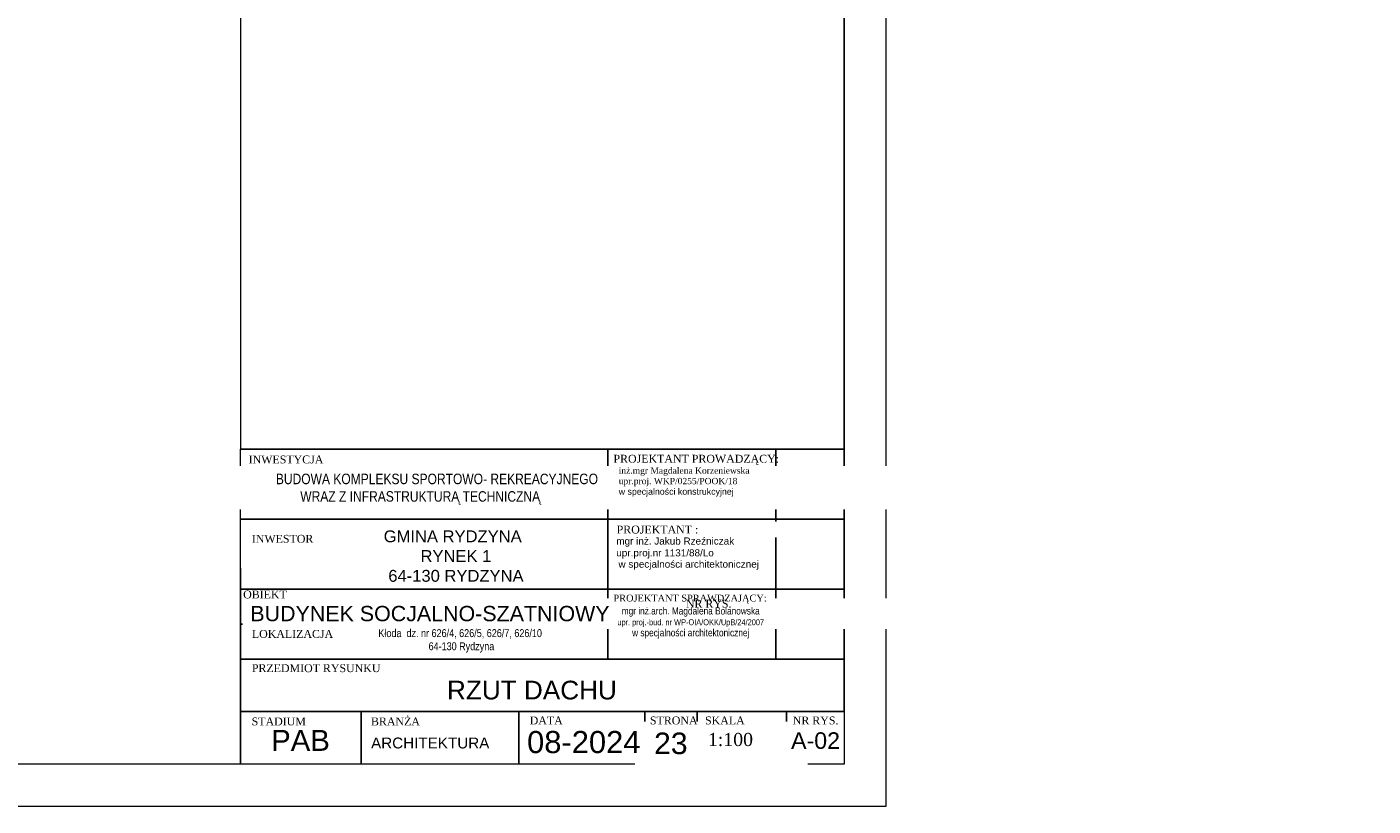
# Model space of a CAD drawing. Header units: millimetres. Extents: x 90503 to 95630, y -17692 to -14722.
# Tile 2 of 3: x 93066 to 95630, y -17692 to -16207. Entities that reach past the tile are written whole.
import ezdxf

# ---------------------------------------------------------------- set-up
doc = ezdxf.new("R2010")
doc.units = ezdxf.units.MM
doc.header["$LTSCALE"] = 100
doc.header["$MEASUREMENT"] = 0
for name, color, linetype in [('DRZWI', 7, 'Continuous'), ('Okno', 4, 'Continuous'), ('Warstwa4', 4, 'Continuous')]:
    doc.layers.add(name, color=color, linetype=linetype)
doc.layers.add('RAMKA I OPISY', color=4, linetype='Continuous', lineweight=18)
doc.layers.add('Wentyl', color=4, linetype='Continuous', lineweight=18)
doc.styles.add('styl3', font='txt.shx', dxfattribs={"height": 100})
doc.styles.add('styl4', font='TIMES.TTF', dxfattribs={"height": 100})
doc.styles.add('style4', font='TIMES.TTF', dxfattribs={"height": 15})

msp = doc.modelspace()

# ---------------------------------------------------------------- linework, layer by layer
at = {"layer": 'DRZWI', "color": 4, "linetype": 'Continuous'}
for p, q in [((94172.9, -17145.4), (93472.9, -17145.4)), ((94172.9, -17278.7), (93472.9, -17278.7)), ((94622.9, -17278.7), (94172.9, -17278.7))]:
    msp.add_line(p, q, dxfattribs=at)
at = {"layer": 'Warstwa4'}
for p, q in [((94172.9, -17012), (94172.9, -17337)), ((94492.9, -17012), (94492.9, -17412)), ((94622.9, -17145.4), (94172.9, -17145.4)), ((93472.9, -17238.4), (93472.9, -17612)), ((94172.9, -17345.4), (93472.9, -17345.4)), ((94172.9, -17337), (94172.9, -17412)), ((93472.9, -17412), (94622.9, -17412)), ((93472.9, -17512), (94622.9, -17512)), ((93702.9, -17512), (93702.9, -17612)), ((94002.9, -17512), (94002.9, -17612)), ((94242.9, -17512), (94242.9, -17612)), ((94342.9, -17512), (94342.9, -17612)), ((94512.9, -17512), (94512.9, -17612))]:
    msp.add_line(p, q, dxfattribs=at)
at = {"layer": 'Wentyl'}
for p, q in [((94702.9, -17692), (94702.9, -14722)), ((94622.9, -17012), (93472.9, -17012)), ((94622.9, -17512), (94622.9, -17012))]:
    msp.add_line(p, q, dxfattribs=at)
for points in [[(93472.9, -17012), (94622.9, -17012), (94622.9, -14801.9), (93472.9, -14801.9)], [(93472.9, -17012), (94622.9, -17012), (94622.9, -17612), (93472.9, -17612)]]:
    msp.add_lwpolyline(points, close=True, dxfattribs=at)

# ---------------------------------------------------------------- texts
at = {"layer": 'Okno', "insert": (93623.2, -17166.6), "char_height": 22.575, "width": 1642.401, "attachment_point": 1, "style": 'styl3'}
msp.add_mtext('{\\fArial|b0|i0|c238|p34;              GMINA RYDZYNA\\P                      RYNEK 1\\P               64-130 RYDZYNA}', dxfattribs=at)
at = {"layer": 'RAMKA I OPISY', "insert": (93866.4, -17453.1), "char_height": 35.63, "width": 2592.174, "attachment_point": 1, "style": 'styl3'}
msp.add_mtext('{\\fArial|b0|i0|c238|p34;RZUT DACHU}', dxfattribs=at)
at = {"layer": 'Warstwa4', "linetype": 'ByBlock', "width": 378.848, "attachment_point": 1, "style": 'styl3'}
for s, insert, char_height in [('{\\fTimes New Roman|b0|i0|c238|p18;PROJEKTANT PROWADZĄCY:}', (94183.4, -17022.5), 15), ('{\\fTimes New Roman|b0|i0|c238|p18;PROJEKTANT SPRAWDZAJĄCY:}', (94183.4, -17289.1), 13)]:
    msp.add_mtext(s, dxfattribs=dict(at, insert=insert, char_height=char_height))
at = {"layer": 'Warstwa4', "attachment_point": 1}
for s, insert, char_height, width, style in [('{\\fTimes New Roman|b0|i0|c238|p18;INWESTYCJA}', (93488.7, -17023.9), 15, 203.942, 'styl3'), ('{\\fTimes New Roman|b0|i0|c238|p18;INWESTOR}', (93494.8, -17175.1), 15, 203.942, 'styl3'), ('{\\fTimes New Roman|b0|i0|c238|p18;OBIEKT}', (93478.2, -17281.2), 15, 203.942, 'styl3'), ('{\\fTimes New Roman|b0|i0|c238|p18;NR RYS.}', (94321.3, -17298.8), 15, 203.942, 'styl3'), ('{\\fTimes New Roman|b0|i0|c238|p18;LOKALIZACJA}', (93494.8, -17356.4), 15, 203.942, 'styl3'), ('{\\fTimes New Roman|b0|i0|c238|p18;PRZEDMIOT RYSUNKU}', (93494.8, -17421.7), 15, 409.181, 'styl3'), ('{\\fTimes New Roman|b0|i0|c238|p18;STADIUM}', (93494.4, -17523.2), 15, 203.942, 'styl3'), ('{\\fTimes New Roman|b0|i0|c238|p18;BRANŻA}', (93721.7, -17523.2), 15, 203.942, 'styl3'), ('{\\fTimes New Roman|b0|i0|c238|p18;DATA}', (94023.9, -17521.3), 15, 203.942, 'styl3'), ('{\\fTimes New Roman|b0|i0|c238|p18;STRONA}', (94252.9, -17521.3), 15, 203.942, 'styl3'), ('{\\fTimes New Roman|b0|i0|c238|p18;SKALA}', (94357.8, -17521.3), 15, 203.942, 'styl3'), ('{\\fArial|b0|i0|c238|p34;\\H1.929515x;  PAB', (93500.5, -17546.8), 20.731, 912.867, 'style4'), ('{\\farial|b0|i0|c238|p34;08\\farial|b0|i0|c0|p34;-2024}', (94018.9, -17548.9), 42.12, 295, 'styl3'), ('{\\fArial CE|b0|i0|c238|p34;ARCHITEKTURA}', (93721.8, -17561.4), 20.731, 912.867, 'style4')]:
    msp.add_mtext(s, dxfattribs=dict(at, insert=insert, char_height=char_height, width=width, style=style))
at = {"layer": 'Wentyl', "attachment_point": 1, "style": 'styl4'}
for s, insert, char_height, width in [('inż.mgr Magdalena Korzeniewska \\Pupr.proj. WKP/0255/POOK/18\\P{\\fArial|b0|i0|c238|p34;w specjalności konstrukcyjnej}', (94193.4, -17046.5), 12, 530.88), ('{\\fArial|b0|i0|c238|p34;w specjalności architektonicznej}', (94192.9, -17224.1), 13.511, 597.718), ('\\pxsm1,qc;{\\fArial Narrow|b0|i0|c238|p34;\\H1.145833x;mgr inż.arch. Magdalena Bolanowska\\P\\H0.818182x;upr. proj.-bud. nr WP-OIA/OKK/UpB/24/2007\\P\\H1.222222x;w specjalności architektonicznej', (94193.4, -17313.1), 12, 274.26)]:
    msp.add_mtext(s, dxfattribs=dict(at, insert=insert, char_height=char_height, width=width))

# ---------------------------------------------------------------- next in the draw order: texts
at = {"layer": 'Warstwa4', "insert": (94497.1, -17551.4), "char_height": 31.59, "width": 221.25, "attachment_point": 1, "style": 'styl3', "bg_fill": 2}
msp.add_mtext('{\\fArial|b0|i0|c238|p34;  A-02}', dxfattribs=at)

# ---------------------------------------------------------------- next in the draw order: linework, layer by layer
at = {"layer": 'Wentyl'}
for points in [[(90502.9, -17692), (94702.9, -17692), (94702.9, -14722), (90502.9, -14722)], [(90732.9, -14802), (94622.9, -14802), (94622.9, -17612), (90732.9, -17612)]]:
    msp.add_lwpolyline(points, close=True, dxfattribs=at)

# ---------------------------------------------------------------- next in the draw order: texts
at = {"layer": 'Warstwa4', "insert": (94524.9, -17521.3), "char_height": 15, "width": 203.942, "attachment_point": 1, "style": 'styl3'}
msp.add_mtext('{\\fTimes New Roman|b0|i0|c238|p18;NR RYS.}', dxfattribs=at)

# ---------------------------------------------------------------- next in the draw order: texts
at = {"layer": 'Okno', "attachment_point": 1, "style": 'styl3', "bg_fill": 2}
for s, insert, char_height, width in [('\\pxqc;{\\fArial Narrow|b0|i0|c238|p34;\\H0.685218x;          BUDOWA KOMPLEKSU SPORTOWO- REKREACYJNEGO \\P\\H1x;WRAZ Z INFRASTRUKTURĄ TECHNICZNĄ}', (92753.6, -17058.5), 29.188, 2123.508), ('\\pxqc;{\\fArial Narrow|b0|i0|c238|p34;Kłoda  dz. nr 626/4, 626/5, 626/7, 626/10 \\P 64-130 Rydzyna}', (93725, -17354.9), 15, 332.957)]:
    msp.add_mtext(s, dxfattribs=dict(at, insert=insert, char_height=char_height, width=width))
at = {"layer": 'Warstwa4', "linetype": 'ByBlock', "insert": (94189.5, -17157.5), "char_height": 15, "width": 378.848, "attachment_point": 1, "style": 'styl3', "bg_fill": 2}
msp.add_mtext('{\\fTimes New Roman|b0|i0|c238|p18;PROJEKTANT :}', dxfattribs=at)
at = {"layer": 'Warstwa4', "insert": (94244.8, -17551.9), "char_height": 41.067, "width": 287.625, "attachment_point": 1, "style": 'styl3', "bg_fill": 2}
msp.add_mtext('{\\fArial|b0|i0|c238|p34; 23}', dxfattribs=at)

# ---------------------------------------------------------------- next in the draw order: texts
at = {"layer": 'Okno', "insert": (93491.9, -17310.5), "char_height": 29.188, "width": 2123.508, "attachment_point": 1, "style": 'styl3', "bg_fill": 2}
msp.add_mtext('{\\farial|b0|i0|c238|p34;BUDYNEK SOCJALNO-SZATNIOWY}', dxfattribs=at)
at = {"layer": 'Okno', "insert": (94363.2, -17552.6), "char_height": 25, "width": 294.9, "attachment_point": 1, "style": 'styl3'}
msp.add_mtext('{\\fTimes New Roman|b0|i0|c238|p18;1:100}', dxfattribs=at)
at = {"layer": 'Wentyl', "insert": (94188.8, -17180.1), "char_height": 13.511, "width": 597.718, "attachment_point": 1, "style": 'styl4'}
msp.add_mtext('{\\fArial|b0|i0|c238|p34;mgr inż. Jakub Rzeźniczak \\Pupr.proj.nr 1131/88/Lo}', dxfattribs=at)

doc.saveas('drawing.dxf')
